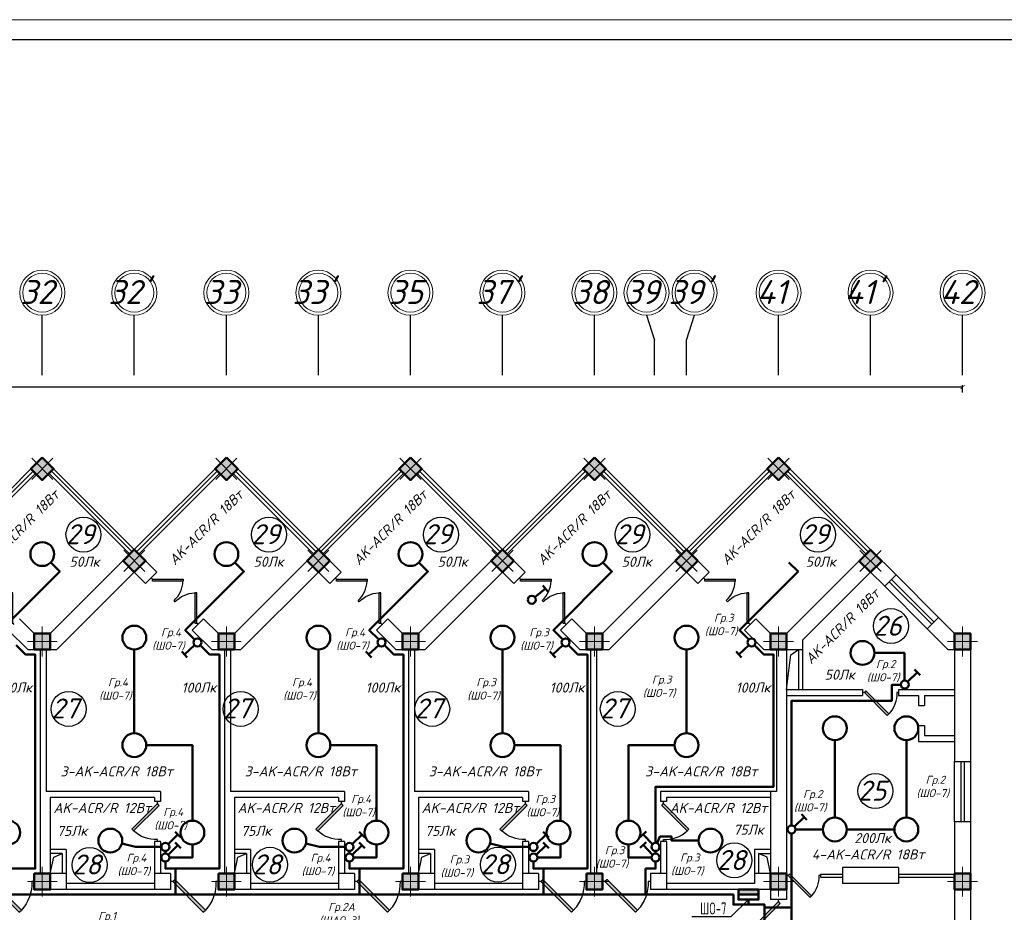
# Model space of a CAD drawing. Header units: millimetres. Extents: x 473009 to 2502882, y 456217 to 1153743.
# Tile 89 of 124: x 1880113 to 1904721, y 516885 to 539192. Entities that reach past the tile are written whole.
import ezdxf
from ezdxf import colors
from ezdxf.entities.mleader import LeaderData, LeaderLine
from ezdxf.math import Vec2, Vec3

# ---------------------------------------------------------------- set-up
doc = ezdxf.new("R2010")
doc.units = ezdxf.units.MM
for name, color, linetype in [('kolonn', 7, 'Continuous'), ('os', 3, 'Continuous'), ('ТС ГММ', 7, 'Continuous')]:
    doc.layers.add(name, color=color, linetype=linetype)
for name, color, linetype, lineweight in [('STR. Колонна', 1, 'Continuous', 30), ('ЭМ', 240, 'Continuous', 20), ('ЭО', 2, 'Continuous', 40)]:
    doc.layers.add(name, color=color, linetype=linetype, lineweight=lineweight)
doc.styles.add('SPDS', font='spds.shx', dxfattribs={"width": 0.8, "height": 250})
doc.styles.get("Standard").update_dxf_attribs({"font": 'isocpeui.ttf'})
doc.styles.add('ГОСТ 300', font='isocpeui.ttf', dxfattribs={"height": 250})
doc.dimstyles.new('ISO-25', dxfattribs={"dimtxt": 400, "dimasz": 100, "dimexe": 50, "dimexo": 50, "dimgap": 20, "dimtad": 1, "dimdec": 0, "dimtxsty": 'Standard', "dimblk": 'ARCHTICK', "dimcen": 20, "dimclrd": 1, "dimclre": 1, "dimadec": 0, "dimazin": 0, "dimtfac": 1, "dimtdec": 0, "dimtmove": 0, "dimatfit": 3, "dimldrblk": 'ARCHTICK', "dimfxl": 1, "dimarcsym": 0})

# ---------------------------------------------------------------- blocks, each defined once
blk = doc.blocks.new('jfgjhsdf')
blk.add_hatch(color=1).paths.add_polyline_path([(-593, 731), (-637, 687), (0, 50), (44, 94)])
at = {"color": 1}
for p, q in [((0, 1000), (0, 950)), ((0, 50), (0, 0))]:
    blk.add_line(p, q, dxfattribs=at)
blk.add_lwpolyline([(0, 50), (-637, 687), (-593, 731), (44, 94), (0, 50)], dxfattribs=at)
blk.add_arc((-33, 130), 821, 87.662, 132.9147, dxfattribs=at)
blk = doc.blocks.new('ghsdd')
at = {"ltscale": 50}
h = blk.add_hatch(color=256, dxfattribs=at)
h.paths.add_polyline_path([(0, 200), (-200, 200), (-200, 0), (0, 0)])
h.paths.add_polyline_path([(200, 0), (200, 200), (0, 200), (0, 0)])
h.paths.add_polyline_path([(0, 0), (-200, 0), (-200, -200), (0, -200)])
h.paths.add_polyline_path([(0, 0), (0, -200), (200, -200), (200, 0)])
at = {"lineweight": 0}
for p, q in [((0, -374), (0, 374)), ((-374, 0), (374, 0))]:
    blk.add_line(p, q, dxfattribs=at)
at = {"lineweight": 50, "ltscale": 50}
blk.add_lwpolyline([(200, 200), (200, -200), (-200, -200), (-200, 200), (200, 200)], dxfattribs=at)
blk = doc.blocks.new('_ArchTick')
at = {"color": 0, "linetype": 'ByBlock', "const_width": 0.15}
blk.add_lwpolyline([(-0.5, -0.5), (0.5, 0.5)], dxfattribs=at)
blk = doc.blocks.new('*D61')
at = {"color": 1, "lineweight": -2, "transparency": 16777216}
for p, q in [((1816478, 529877), (1816478, 530062)), ((1903678, 529877), (1903678, 530062)), ((1903678, 530012), (1816478, 530012))]:
    blk.add_line(p, q, dxfattribs=at)
at = {"layer": 'Defpoints', "color": 0, "lineweight": 50, "transparency": 16777216}
for p in [(1816478, 530012), (1816478, 529827), (1903678, 529827)]:
    blk.add_point(p, dxfattribs=at)
at = {"color": 1, "lineweight": -2, "transparency": 16777216, "xscale": 100, "yscale": 100, "zscale": 100, "rotation": 180}
blk.add_blockref('_ArchTick', (1816478, 530012), dxfattribs=at)
at = {"color": 1, "lineweight": -2, "transparency": 16777216, "xscale": 100, "yscale": 100, "zscale": 100}
blk.add_blockref('_ArchTick', (1903678, 530012), dxfattribs=at)
at = {"color": 0, "transparency": 16777216, "insert": (1860078, 530234), "char_height": 400, "attachment_point": 5}
blk.add_mtext('87200', dxfattribs=at)
blk = doc.blocks.new('*U5')
at = {"layer": 'ЭМ', "color": 1, "lineweight": 50}
for p, q in [((-304, 334), (-131, 434)), ((-47, 88), (-218, 384))]:
    blk.add_line(p, q, dxfattribs=at)
blk.add_circle((0, 0), 100, dxfattribs=at)
blk = doc.blocks.new('_None')
blk = doc.blocks.new('1231234431252433')
at = {"layer": 'ЭМ', "color": 0, "lineweight": 20, "ltscale": 0.5}
blk.add_lwpolyline([(287242, 187022), (413342, 187022), (413342, 269622), (287242, 269622)], close=True, dxfattribs=at)
at = {"layer": 'ЭМ', "color": 0, "lineweight": 30, "ltscale": 0.5}
blk.add_lwpolyline([(289242, 187522), (412842, 187522), (412842, 269122), (289242, 269122)], close=True, dxfattribs=at)

msp = doc.modelspace()

# ---------------------------------------------------------------- hatches: boundary and pattern name
at = {"lineweight": 50}
h = msp.add_hatch(color=1, dxfattribs=at)
h.dxf.hatch_style = 1
h.paths.add_polyline_path([(1898077.5, 517325.9), (1898077.5, 517450.9), (1898436, 517450.9), (1898436, 517325.9)])
h.paths.add_polyline_path([(1898436, 517325.9), (1898436, 517450.9), (1898577.5, 517450.9), (1898577.5, 517325.9)])

# ---------------------------------------------------------------- linework, layer by layer
for p, q in [((1878378.4, 525950.9), (1880678.4, 528250.9)), ((1882978.4, 525950.9), (1880678.4, 528250.9)), ((1882978.4, 525950.9), (1885278.4, 528250.9)), ((1887578.4, 525950.9), (1885278.4, 528250.9)), ((1887578.4, 525950.9), (1889878.4, 528250.9)), ((1892178.4, 525950.9), (1889878.4, 528250.9)), ((1892178.4, 525950.9), (1894478.4, 528250.9)), ((1896778.4, 525950.9), (1894478.4, 528250.9)), ((1896778.4, 525950.9), (1899078.4, 528250.9)), ((1901378.4, 525950.9), (1899078.4, 528250.9))]:
    msp.add_line(p, q)
at = {"color": 1}
for p, q in [((1878434.9, 525894.4), (1880452.1, 527911.5)), ((1878491.5, 525837.8), (1880508.7, 527854.9)), ((1882865.2, 525837.8), (1880848.1, 527854.9)), ((1882921.8, 525894.4), (1880904.6, 527911.5)), ((1883034.9, 525894.4), (1885052.1, 527911.5)), ((1883091.5, 525837.8), (1885108.7, 527854.9)), ((1887465.2, 525837.8), (1885448.1, 527854.9)), ((1887521.8, 525894.4), (1885504.6, 527911.5)), ((1887634.9, 525894.4), (1889652.1, 527911.5)), ((1887691.5, 525837.8), (1889708.7, 527854.9)), ((1892065.2, 525837.8), (1890048.1, 527854.9)), ((1892121.8, 525894.4), (1890104.6, 527911.5)), ((1892234.9, 525894.4), (1894252.1, 527911.5)), ((1892291.5, 525837.8), (1894308.7, 527854.9)), ((1896665.2, 525837.8), (1894648.1, 527854.9)), ((1896721.8, 525894.4), (1894704.6, 527911.5)), ((1896834.9, 525894.4), (1898852.1, 527911.5)), ((1896891.5, 525837.8), (1898908.7, 527854.9)), ((1901265.2, 525837.8), (1899248.1, 527854.9)), ((1901321.8, 525894.4), (1899304.6, 527911.5)), ((1901845.1, 525144.8), (1902905.7, 524084.2)), ((1902962.3, 524140.7), (1901901.6, 525201.4)), ((1903075.4, 524253.9), (1902014.8, 525314.5)), ((1901731.9, 525031.7), (1902792.6, 523971)), ((1903478.4, 519150.9), (1903478.4, 520650.9)), ((1903638.4, 519150.9), (1903638.4, 520650.9)), ((1903718.4, 520650.9), (1903718.4, 519150.9)), ((1903878.4, 520650.9), (1903878.4, 519150.9)), ((1900128.4, 517840.9), (1900678.4, 517840.9)), ((1900128.4, 517840.9), (1900128.4, 517760.9)), ((1900128.4, 517760.9), (1900678.4, 517760.9)), ((1902078.4, 517840.9), (1903478.4, 517840.9)), ((1902078.4, 517760.9), (1903478.4, 517760.9))]:
    msp.add_line(p, q, dxfattribs=at)
at = {"lineweight": 30}
for p, q in [((1880878.4, 523850.9), (1882978.4, 525950.9)), ((1883544, 525385.2), (1882978.4, 525950.9)), ((1885478.4, 523850.9), (1887578.4, 525950.9)), ((1888144, 525385.2), (1887578.4, 525950.9)), ((1890078.4, 523850.9), (1892178.4, 525950.9)), ((1892744, 525385.2), (1892178.4, 525950.9)), ((1894678.4, 523850.9), (1896778.4, 525950.9)), ((1897344, 525385.2), (1896778.4, 525950.9)), ((1899278.4, 523850.9), (1901378.4, 525950.9)), ((1902014.8, 525314.5), (1901378.4, 525950.9)), ((1881044, 523450.9), (1882978.4, 525385.2)), ((1883261.2, 525102.4), (1882978.4, 525385.2)), ((1883261.2, 525102.4), (1883544, 525385.2)), ((1885644, 523450.9), (1887578.4, 525385.2)), ((1887861.2, 525102.4), (1887578.4, 525385.2)), ((1887861.2, 525102.4), (1888144, 525385.2)), ((1890244, 523450.9), (1892178.4, 525385.2)), ((1892461.2, 525102.4), (1892178.4, 525385.2)), ((1892461.2, 525102.4), (1892744, 525385.2)), ((1894844, 523450.9), (1896778.4, 525385.2)), ((1897061.2, 525102.4), (1896778.4, 525385.2)), ((1897061.2, 525102.4), (1897344, 525385.2)), ((1899678.4, 523685.2), (1901378.4, 525385.2)), ((1901731.9, 525031.7), (1901378.4, 525385.2)), ((1901731.9, 525031.7), (1902014.8, 525314.5)), ((1880478.4, 523850.9), (1880110.8, 524218.5)), ((1884427.9, 523935.7), (1884710.8, 524218.5)), ((1885078.4, 523850.9), (1884710.8, 524218.5)), ((1889027.9, 523935.7), (1889310.8, 524218.5)), ((1889678.4, 523850.9), (1889310.8, 524218.5)), ((1893627.9, 523935.7), (1893910.8, 524218.5)), ((1894278.4, 523850.9), (1893910.8, 524218.5)), ((1898227.9, 523935.7), (1898510.8, 524218.5)), ((1898878.4, 523850.9), (1898510.8, 524218.5)), ((1902792.6, 523971), (1903075.4, 524253.9)), ((1903478.4, 523850.9), (1903075.4, 524253.9)), ((1880312.7, 523450.9), (1879827.9, 523935.7)), ((1884912.7, 523450.9), (1884427.9, 523935.7)), ((1889512.7, 523450.9), (1889027.9, 523935.7)), ((1894112.7, 523450.9), (1893627.9, 523935.7)), ((1898712.7, 523450.9), (1898227.9, 523935.7)), ((1903312.7, 523450.9), (1902792.6, 523971)), ((1880478.4, 523850.9), (1880878.4, 523850.9)), ((1885078.4, 523850.9), (1885478.4, 523850.9)), ((1889678.4, 523850.9), (1890078.4, 523850.9)), ((1894278.4, 523850.9), (1894678.4, 523850.9)), ((1898878.4, 523850.9), (1899278.4, 523850.9)), ((1899678.4, 523685.2), (1899678.4, 522450.9)), ((1903478.4, 523850.9), (1903878.4, 523850.9)), ((1903878.4, 523850.9), (1903878.4, 520650.9)), ((1880312.7, 523450.9), (1881044, 523450.9)), ((1880628.4, 523450.9), (1880628.4, 517850.9)), ((1880778.4, 523450.9), (1880778.4, 519900.9)), ((1884912.7, 523450.9), (1885644, 523450.9)), ((1885228.4, 523450.9), (1885228.4, 517850.9)), ((1885378.4, 523450.9), (1885378.4, 519900.9)), ((1889512.7, 523450.9), (1890244, 523450.9)), ((1889828.4, 523450.9), (1889828.4, 517850.9)), ((1889978.4, 523450.9), (1889978.4, 519900.9)), ((1894112.7, 523450.9), (1894844, 523450.9)), ((1894378.4, 523450.9), (1894378.4, 517850.9)), ((1894528.4, 523450.9), (1894528.4, 517850.9)), ((1898712.7, 523450.9), (1899028.4, 523450.9)), ((1899028.4, 523450.9), (1899028.4, 519900.9)), ((1899278.4, 523450.9), (1899278.4, 517200.9)), ((1899278.4, 523450.9), (1899678.4, 523450.9)), ((1899578.4, 523450.9), (1899578.4, 522450.9)), ((1903312.7, 523450.9), (1903478.4, 523450.9)), ((1903478.4, 523450.9), (1903478.4, 520650.9)), ((1899278.4, 522450.9), (1901178.4, 522450.9)), ((1901178.4, 522450.9), (1901178.4, 522300.9)), ((1902078.4, 522450.9), (1903478.4, 522450.9)), ((1902078.4, 522450.9), (1902078.4, 522300.9)), ((1899278.4, 522300.9), (1901178.4, 522300.9)), ((1902078.4, 522300.9), (1902578.4, 522300.9)), ((1902578.4, 522300.9), (1902578.4, 522050.9)), ((1902728.4, 522300.9), (1903478.4, 522300.9)), ((1902728.4, 522300.9), (1902728.4, 522050.9)), ((1902578.4, 522050.9), (1902728.4, 522050.9)), ((1902578.4, 521550.9), (1902578.4, 521150.9)), ((1902578.4, 521550.9), (1902728.4, 521550.9)), ((1902728.4, 521550.9), (1902728.4, 521300.9)), ((1902728.4, 521300.9), (1903478.4, 521300.9)), ((1902578.4, 521150.9), (1903478.4, 521150.9)), ((1903478.4, 520650.9), (1903878.4, 520650.9)), ((1883628.4, 519900.9), (1880778.4, 519900.9)), ((1880878.4, 519750.9), (1880878.4, 517850.9)), ((1883478.4, 519750.9), (1880878.4, 519750.9)), ((1883478.4, 519750.9), (1883478.4, 519650.9)), ((1883628.4, 519900.9), (1883628.4, 519650.9)), ((1888228.4, 519900.9), (1885378.4, 519900.9)), ((1888078.4, 519750.9), (1885478.4, 519750.9)), ((1885478.4, 519750.9), (1885478.4, 517850.9)), ((1888078.4, 519750.9), (1888078.4, 519650.9)), ((1888228.4, 519900.9), (1888228.4, 519650.9)), ((1892828.4, 519900.9), (1889978.4, 519900.9)), ((1890078.4, 519750.9), (1890078.4, 517850.9)), ((1892678.4, 519750.9), (1890078.4, 519750.9)), ((1892678.4, 519750.9), (1892678.4, 519650.9)), ((1892828.4, 519900.9), (1892828.4, 519650.9)), ((1896128.4, 519900.9), (1896128.4, 519650.9)), ((1899028.4, 519900.9), (1896128.4, 519900.9)), ((1896278.4, 519750.9), (1896278.4, 519650.9)), ((1898878.4, 519750.9), (1896278.4, 519750.9)), ((1898878.4, 519900.9), (1898878.4, 517850.9)), ((1883628.4, 519650.9), (1883478.4, 519650.9)), ((1888228.4, 519650.9), (1888078.4, 519650.9)), ((1892828.4, 519650.9), (1892678.4, 519650.9)), ((1896278.4, 519650.9), (1896128.4, 519650.9)), ((1903478.4, 519150.9), (1903478.4, 516150.9)), ((1903478.4, 519150.9), (1903878.4, 519150.9)), ((1903878.4, 519150.9), (1903878.4, 516150.9)), ((1883478.4, 518650.9), (1883478.4, 517450.9)), ((1883628.4, 518650.9), (1883478.4, 518650.9)), ((1883628.4, 518650.9), (1883628.4, 517850.9)), ((1888228.4, 518650.9), (1888078.4, 518650.9)), ((1888078.4, 518650.9), (1888078.4, 517450.9)), ((1888228.4, 518650.9), (1888228.4, 517850.9)), ((1892678.4, 518650.9), (1892678.4, 517450.9)), ((1892828.4, 518650.9), (1892678.4, 518650.9)), ((1892828.4, 518650.9), (1892828.4, 517850.9)), ((1896278.4, 518650.9), (1896128.4, 518650.9)), ((1896128.4, 518650.9), (1896128.4, 517850.9)), ((1896278.4, 518650.9), (1896278.4, 517450.9)), ((1881278.4, 518450.9), (1880878.4, 518450.9)), ((1881178.4, 518350.9), (1880878.4, 518350.9)), ((1881178.4, 518350.9), (1881178.4, 517850.9)), ((1881278.4, 518450.9), (1881278.4, 517450.9)), ((1885878.4, 518450.9), (1885478.4, 518450.9)), ((1885778.4, 518350.9), (1885478.4, 518350.9)), ((1885778.4, 518350.9), (1885778.4, 517850.9)), ((1885878.4, 518450.9), (1885878.4, 517450.9)), ((1890478.4, 518450.9), (1890078.4, 518450.9)), ((1890378.4, 518350.9), (1890078.4, 518350.9)), ((1890378.4, 518350.9), (1890378.4, 517850.9)), ((1890478.4, 518450.9), (1890478.4, 517450.9)), ((1898878.4, 518450.9), (1898478.4, 518450.9)), ((1898478.4, 518450.9), (1898478.4, 517600.9)), ((1898578.4, 518350.9), (1898878.4, 518350.9)), ((1898578.4, 518350.9), (1898578.4, 517850.9)), ((1900678.4, 518000.9), (1900678.4, 517600.9)), ((1902078.4, 518000.9), (1900678.4, 518000.9)), ((1902078.4, 518000.9), (1902078.4, 517600.9)), ((1880478.4, 517850.9), (1880478.4, 517450.9)), ((1881278.4, 517850.9), (1880478.4, 517850.9)), ((1883878.4, 517850.9), (1883478.4, 517850.9)), ((1883878.4, 517850.9), (1883878.4, 517450.9)), ((1885878.4, 517850.9), (1885078.4, 517850.9)), ((1885078.4, 517850.9), (1885078.4, 517450.9)), ((1888478.4, 517850.9), (1888078.4, 517850.9)), ((1888478.4, 517850.9), (1888478.4, 517450.9)), ((1889678.4, 517850.9), (1889678.4, 517450.9)), ((1890478.4, 517850.9), (1889678.4, 517850.9)), ((1893078.4, 517850.9), (1892678.4, 517850.9)), ((1893078.4, 517850.9), (1893078.4, 517450.9)), ((1894678.4, 517850.9), (1894278.4, 517850.9)), ((1894278.4, 517850.9), (1894278.4, 517450.9)), ((1894678.4, 517850.9), (1894678.4, 517450.9)), ((1896278.4, 517850.9), (1895878.4, 517850.9)), ((1895878.4, 517850.9), (1895878.4, 517450.9)), ((1898878.4, 517850.9), (1898478.4, 517850.9)), ((1883478.4, 517600.9), (1881278.4, 517600.9)), ((1888078.4, 517600.9), (1885878.4, 517600.9)), ((1892678.4, 517600.9), (1890478.4, 517600.9)), ((1898478.4, 517600.9), (1896278.4, 517600.9)), ((1902078.4, 517600.9), (1900678.4, 517600.9)), ((1883878.4, 517450.9), (1880478.4, 517450.9)), ((1888478.4, 517450.9), (1885078.4, 517450.9)), ((1893078.4, 517450.9), (1889678.4, 517450.9)), ((1894678.4, 517450.9), (1894278.4, 517450.9)), ((1898878.4, 517450.9), (1895878.4, 517450.9)), ((1898878.4, 517450.9), (1898878.4, 517200.9)), ((1899278.4, 517200.9), (1898878.4, 517200.9))]:
    msp.add_line(p, q, dxfattribs=at)
for points in [[(1880395.5, 527968.1), (1880678.4, 528250.9), (1880961.2, 527968.1), (1880678.4, 527685.2)], [(1884995.5, 527968.1), (1885278.4, 528250.9), (1885561.2, 527968.1), (1885278.4, 527685.2)], [(1889595.5, 527968.1), (1889878.4, 528250.9), (1890161.2, 527968.1), (1889878.4, 527685.2)], [(1894195.5, 527968.1), (1894478.4, 528250.9), (1894761.2, 527968.1), (1894478.4, 527685.2)], [(1898795.5, 527968.1), (1899078.4, 528250.9), (1899361.2, 527968.1), (1899078.4, 527685.2)]]:
    msp.add_lwpolyline(points, close=True, dxfattribs=at)
at = {"color": 1, "lineweight": 50}
for points in [[(1879885.3, 523701.5), (1879651.2, 523935.7), (1881115.8, 525400.3), (1880889.1, 525627.1)], [(1884485.3, 523701.5), (1884251.2, 523935.7), (1885715.8, 525400.3), (1885489.1, 525627.1)], [(1889085.3, 523701.5), (1888851.2, 523935.7), (1890315.8, 525400.3), (1890089.1, 525627.1)], [(1893685.3, 523701.5), (1893451.2, 523935.7), (1894915.8, 525400.3), (1894689.1, 525627.1)], [(1898335.3, 523701.5), (1898101.2, 523935.7), (1899565.8, 525400.3), (1899339.1, 525627.1)], [(1880353.4, 517975.9), (1880353.4, 517975.9), (1880503.4, 517975.9), (1880503.4, 523325.9), (1880260.9, 523325.9), (1880026.7, 523560.1)], [(1882978.4, 521358.6), (1882978.4, 523450.9)], [(1884953.4, 517975.9), (1884953.4, 517975.9), (1885103.4, 517975.9), (1885103.4, 523325.9), (1884860.9, 523325.9), (1884626.7, 523560.1)], [(1887578.4, 521358.6), (1887578.4, 523450.9)], [(1889553.4, 517975.9), (1889553.4, 517975.9), (1889703.4, 517975.9), (1889703.4, 523325.9), (1889460.9, 523325.9), (1889226.7, 523560.1)], [(1892178.4, 521358.6), (1892178.4, 523450.9)], [(1894153.4, 517975.9), (1894153.4, 517975.9), (1894303.4, 517975.9), (1894303.4, 523325.9), (1894060.9, 523325.9), (1893826.7, 523560.1)], [(1896003.4, 518617.2), (1896003.4, 519899.2), (1896003.4, 520024.2), (1898953.4, 520024.2), (1898953.4, 523325.9), (1898710.9, 523325.9), (1898476.7, 523560.1)], [(1896778.4, 523450.9), (1896778.4, 521358.6)], [(1902224.7, 522675.7), (1902224.7, 523366.1), (1901476.4, 523366.1)], [(1899403.4, 519055.9), (1899403.4, 522171.7), (1901910, 522171.7), (1901910, 522572.8), (1902132, 522572.8)], [(1900484.4, 519253.9), (1900484.4, 521185.9)], [(1902272.4, 521185.9), (1902272.4, 519253.9)], [(1883276.4, 521060.6), (1884428.4, 521060.6), (1884428.4, 519173.9)], [(1887876.4, 521060.6), (1889028.4, 521060.6), (1889028.4, 519173.9)], [(1892476.4, 521060.6), (1893628.4, 521060.6), (1893628.4, 519173.9)], [(1896480.4, 521060.6), (1895328.4, 521060.6), (1895328.4, 519173.9)], [(1897080.4, 518675.9), (1896403.4, 518675.9), (1896403.4, 518775.9), (1896111.9, 518775.9), (1896042, 518609.4)], [(1899403.4, 518855.9), (1899403.4, 517200.9)], [(1900186.4, 518955.9), (1899503.4, 518955.9)], [(1901974.4, 518955.9), (1900782.4, 518955.9)], [(1882667.2, 518602.8), (1883005.2, 518517.2)], [(1883653.4, 518517.2), (1883005.2, 518517.2)], [(1883853.4, 518250.9), (1884428.4, 518250.9), (1884428.4, 518577.9)], [(1887267.2, 518602.8), (1887605.2, 518517.2)], [(1888253.4, 518517.2), (1887605.2, 518517.2)], [(1888453.4, 518250.9), (1889028.4, 518250.9), (1889028.4, 518577.9)], [(1891867.2, 518602.8), (1892205.2, 518517.2)], [(1892853.4, 518517.2), (1892205.2, 518517.2)], [(1893053.4, 518250.9), (1893628.4, 518250.9), (1893628.4, 518577.9)], [(1895328.4, 518577.9), (1895328.4, 518250.9), (1895903.4, 518250.9)], [(1883753.4, 518417.2), (1883753.4, 518350.9)], [(1888353.4, 518417.2), (1888353.4, 518350.9)], [(1896003.4, 518417.2), (1896003.4, 518350.9)], [(1879153.4, 518150.9), (1879153.4, 517975.9), (1879403.4, 517975.9), (1879403.4, 517325.9), (1884003.4, 517325.9)], [(1883753.4, 518150.9), (1883753.4, 517975.9), (1884003.4, 517975.9), (1884003.4, 517325.9), (1888603.4, 517325.9)], [(1888353.4, 518150.9), (1888353.4, 517975.9), (1888603.4, 517975.9), (1888603.4, 517325.9), (1893203.4, 517325.9)], [(1892953.4, 518150.9), (1892953.4, 517975.9), (1893203.4, 517975.9), (1893203.4, 517325.9), (1895753.4, 517325.9)], [(1895753.4, 517975.9), (1896003.4, 517975.9), (1896003.4, 518150.9)], [(1879403.4, 517975.9), (1880353.4, 517975.9)], [(1884003.4, 517975.9), (1884953.4, 517975.9)], [(1888603.4, 517975.9), (1889553.4, 517975.9)], [(1893203.4, 517975.9), (1894153.4, 517975.9)], [(1895753.4, 517975.9), (1895753.4, 517325.9), (1897952.5, 517325.9), (1897952.5, 517075.9), (1898728.6, 517075.9), (1898728.6, 514975.4), (1896932.8, 514975.4), (1896932.8, 514850.4), (1896932.8, 514543.6), (1896655.9, 514543.6)], [(1898577.5, 517325.9), (1898077.5, 517325.9)], [(1898577.5, 517325.9), (1898077.5, 517325.9)], [(1898327.5, 517075.9), (1898327.5, 517200.9)], [(1899403.4, 517001), (1898728.6, 517001)], [(1899403.4, 515857.9), (1899403.4, 517200.9)]]:
    msp.add_lwpolyline(points, dxfattribs=at)
for points in [[(1899278.4, 522450.9), (1899387.5, 523322.7), (1899578.4, 523450.9)], [(1880878.4, 517850.9), (1880966.5, 518262.7), (1881178.4, 518350.9)], [(1885478.4, 517850.9), (1885566.5, 518262.7), (1885778.4, 518350.9)], [(1890078.4, 517850.9), (1890166.5, 518262.7), (1890378.4, 518350.9)], [(1898878.4, 517850.9), (1898790.2, 518262.7), (1898578.4, 518350.9)]]:
    msp.add_lwpolyline(points)
at = {"color": 1}
for centre in [(1881707.6, 526324.3), (1886342.9, 526324.3), (1890640.2, 526324.3), (1895428.3, 526324.3), (1900067.1, 526324.3), (1901886.6, 524036.6), (1881337.1, 521968.7), (1885634.4, 521968.7), (1890422.5, 521968.7), (1895061.3, 521968.7), (1901500.3, 519914.1), (1881864.3, 518069.6), (1886368.4, 518072.3), (1892068.9, 518076.7), (1897973.8, 518181.5)]:
    msp.add_circle(centre, 437, dxfattribs=at)
at = {"color": 1, "lineweight": 50}
for centre in [(1880678.4, 525837.8), (1885278.4, 525837.8), (1889878.4, 525837.8), (1894478.4, 525837.8), (1882978.4, 523748.9), (1887578.4, 523748.9), (1892178.4, 523748.9), (1896778.4, 523748.9), (1901178.4, 523366.1), (1900484.4, 521483.9), (1902272.4, 521483.9), (1882978.4, 521060.6), (1887578.4, 521060.6), (1892178.4, 521060.6), (1896778.4, 521060.6), (1900484.4, 518955.9), (1902272.4, 518955.9), (1879828.4, 518875.9), (1882378.4, 518675.9), (1884428.4, 518875.9), (1886978.4, 518675.9), (1889028.4, 518875.9), (1891578.4, 518675.9), (1893578.4, 518875.9), (1895328.4, 518875.9), (1897378.4, 518675.9)]:
    msp.add_circle(centre, 298, dxfattribs=at)
at = {"layer": 'os', "color": 0}
for p, q in [((1880678.4, 530307.2), (1880678.4, 531807.2)), ((1882978.4, 530307.2), (1882978.4, 531807.2)), ((1885278.4, 530307.2), (1885278.4, 531807.2)), ((1887578.4, 530307.2), (1887578.4, 531807.2)), ((1889878.4, 530307.2), (1889878.4, 531807.2)), ((1892178.4, 530307.2), (1892178.4, 531807.2)), ((1894478.4, 530307.2), (1894478.4, 531807.2)), ((1899078.4, 530307.2), (1899078.4, 531807.2)), ((1901378.4, 530307.2), (1901378.4, 531807.2)), ((1903678.4, 530307.2), (1903678.4, 531807.2)), ((1895978.4, 530307.2), (1895978.4, 531182.6)), ((1896778.4, 530307.2), (1896778.4, 531182.6))]:
    msp.add_line(p, q, dxfattribs=at)
for points in [[(1895778.4, 531807.2), (1895978.4, 531182.6)], [(1896778.4, 531182.6), (1896978.4, 531807.2)]]:
    msp.add_lwpolyline(points, dxfattribs=at)
at = {"layer": 'os', "color": 0, "lineweight": 0}
for centre, radius in [((1880678.4, 532369.7), 562.5), ((1880678.4, 532369.7), 487.5), ((1882978.4, 532369.7), 562.5), ((1882978.4, 532369.7), 487.5), ((1885278.4, 532369.7), 562.5), ((1885278.4, 532369.7), 487.5), ((1887578.4, 532369.7), 562.5), ((1887578.4, 532369.7), 487.5), ((1889878.4, 532369.7), 562.5), ((1889878.4, 532369.7), 487.5), ((1892178.4, 532369.7), 562.5), ((1892178.4, 532369.7), 487.5), ((1894478.4, 532369.7), 562.5), ((1894478.4, 532369.7), 487.5), ((1895778.4, 532369.7), 562.5), ((1895778.4, 532369.7), 487.5), ((1896978.4, 532369.7), 562.5), ((1896978.4, 532369.7), 487.5), ((1899078.4, 532369.7), 562.5), ((1899078.4, 532369.7), 487.5), ((1901378.4, 532369.7), 562.5), ((1901378.4, 532369.7), 487.5), ((1903678.4, 532369.7), 562.5), ((1903678.4, 532369.7), 487.5)]:
    msp.add_circle(centre, radius, dxfattribs=at)
at = {"layer": 'ЭО', "color": 1, "lineweight": 50}
msp.add_lwpolyline([(1898077.5, 517450.9), (1898077.5, 517200.9), (1898577.5, 517200.9), (1898577.5, 517450.9)], close=True, dxfattribs=at)

# ---------------------------------------------------------------- block references
at = {"lineweight": 50}
msp.add_blockref('1231234431252433', (1514743.2, 269569.8), dxfattribs=at)
for p, xscale, yscale, zscale, rotation in [((1883402.6, 525243.8), 0.8461538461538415, 0.8461538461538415, 0.8461538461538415, 225.0000000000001), ((1888002.6, 525243.8), 0.8461538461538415, 0.8461538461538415, 0.8461538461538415, 225.0000000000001), ((1892602.6, 525243.8), 0.8461538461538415, 0.8461538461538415, 0.8461538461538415, 225.0000000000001), ((1897202.6, 525243.8), 0.8461538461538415, 0.8461538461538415, 0.8461538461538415, 225.0000000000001), ((1879969.4, 524077.1), -0.8461538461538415, 0.8461538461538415, 0.8461538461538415, 45.00000000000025), ((1884569.4, 524077.1), -0.8461538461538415, 0.8461538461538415, 0.8461538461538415, 45.00000000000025), ((1889169.4, 524077.1), -0.8461538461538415, 0.8461538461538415, 0.8461538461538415, 45.00000000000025), ((1893769.4, 524077.1), -0.8461538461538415, 0.8461538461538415, 0.8461538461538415, 45.00000000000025), ((1898369.4, 524077.1), -0.8461538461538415, 0.8461538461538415, 0.8461538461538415, 45.00000000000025), ((1901178.4, 522375.9), -0.9000000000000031, 0.9000000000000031, 0.9000000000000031, 270), ((1899278.4, 517800.9), -0.8499999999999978, 0.8499999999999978, 0.8499999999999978, 270), ((1879278.4, 517650.9), -1.199999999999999, 1.199999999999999, 1.199999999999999, 270), ((1883878.4, 517650.9), -1.199999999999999, 1.199999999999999, 1.199999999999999, 270), ((1888478.4, 517650.9), -1.199999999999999, 1.199999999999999, 1.199999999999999, 270), ((1893078.4, 517650.9), -1.199999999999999, 1.199999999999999, 1.199999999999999, 270), ((1894678.4, 517650.9), -1.199999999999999, 1.199999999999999, 1.199999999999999, 270)]:
    msp.add_blockref('jfgjhsdf', p, dxfattribs=dict(xscale=xscale, yscale=yscale, zscale=zscale, rotation=rotation))
at = {"xscale": -1, "rotation": 180}
for p in [(1883553.4, 519650.9), (1888153.4, 519650.9), (1892753.4, 519650.9), (1899078.4, 517200.9)]:
    msp.add_blockref('jfgjhsdf', p, dxfattribs=at)
at = {"rotation": 180}
msp.add_blockref('jfgjhsdf', (1896203.4, 519650.9), dxfattribs=at)
at = {"layer": 'kolonn', "rotation": 45}
for p in [(1880678.4, 527968.1), (1885278.4, 527968.1), (1889878.4, 527968.1), (1894478.4, 527968.1), (1899078.4, 527968.1)]:
    msp.add_blockref('ghsdd', p, dxfattribs=at)
at = {"layer": 'kolonn', "xscale": -1, "rotation": 315}
for p in [(1882978.4, 525668.1), (1887578.4, 525668.1), (1892178.4, 525668.1), (1896778.4, 525668.1), (1901378.4, 525664.1)]:
    msp.add_blockref('ghsdd', p, dxfattribs=at)
at = {"layer": 'kolonn', "xscale": -1}
for p in [(1880678.4, 523650.9), (1885278.4, 523650.9), (1889878.4, 523650.9), (1894478.4, 523650.9), (1899078.4, 523650.9), (1903678.4, 523650.9), (1880678.4, 517650.9), (1885278.4, 517650.9), (1889878.4, 517650.9), (1894478.4, 517650.9), (1899078.4, 517650.9), (1903678.4, 517650.9)]:
    msp.add_blockref('ghsdd', p, dxfattribs=at)
at = {"layer": 'STR. Колонна', "lineweight": 50, "xscale": -1}
for p, rotation in [((1892912, 524694.5), 339.2149568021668), ((1884556, 523630.8), 162.7589887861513), ((1889156, 523630.8), 162.7589887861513), ((1893756, 523630.8), 162.7589887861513), ((1898406, 523630.8), 162.7589887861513), ((1902232, 522575.9), 343.8648507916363), ((1899403.4, 518955.9), 343.8648507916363), ((1883753.4, 518517.2), 343.8648507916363), ((1888353.4, 518517.2), 343.8648507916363), ((1892953.4, 518517.2), 343.8648507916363), ((1896003.4, 518517.2), 73.86485079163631), ((1883753.4, 518250.9), 343.8648507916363), ((1888353.4, 518250.9), 343.8648507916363), ((1892953.4, 518250.9), 343.8648507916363), ((1896003.4, 518250.9), 73.86485079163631)]:
    msp.add_blockref('*U5', p, dxfattribs=dict(at, rotation=rotation))

# ---------------------------------------------------------------- texts
at = {"ltscale": 50}
for s, p in [('32', (1880134.5, 532086)), ("32'", (1882328.6, 532086)), ('33', (1884734.5, 532086)), ("33'", (1886928.6, 532086)), ('35', (1889334.5, 532086)), ("37'", (1891528.6, 532086)), ('38', (1893934.5, 532086)), ('39', (1895234.5, 532086)), ("39'", (1896328.6, 532086)), ('41', (1898534.5, 532086)), ("41'", (1900728.6, 532086)), ('42', (1903134.5, 532086))]:
    msp.add_text(s, height=600, dxfattribs=at).set_placement(p)
at = {"color": 1}
for s, p in [('29', (1881271.9, 526084.8)), ('29', (1885907.2, 526084.8)), ('29', (1890204.5, 526084.8)), ('29', (1894992.6, 526084.8)), ('29', (1899631.4, 526084.8)), ('26', (1901450.9, 523797.1)), ('27', (1880901.4, 521729.1)), ('27', (1885198.7, 521729.1)), ('27', (1889986.8, 521729.1)), ('27', (1894625.6, 521729.1)), ('25', (1901064.6, 519674.5)), ('28', (1881428.6, 517830.1)), ('28', (1885932.6, 517832.7)), ('28', (1891633.2, 517837.2)), ('28', (1897538.1, 517942))]:
    msp.add_text(s, height=500, dxfattribs=at).set_placement(p)
at = {"char_height": 250, "width": 6377.27, "attachment_point": 5, "style": 'ГОСТ 300'}
for s, insert, rotation in [(' AK-ACR/R 18Вт', (1880114, 526447), 45.16293), (' AK-ACR/R 18Вт', (1884714, 526447), 45.16293), (' AK-ACR/R 18Вт', (1889314, 526447), 45.16293), (' AK-ACR/R 18Вт', (1893914, 526447), 45.16293), (' AK-ACR/R 18Вт', (1898514, 526447), 45.16293), ('50Лк', (1881731.7, 525647), 0.40927), ('50Лк', (1886331.7, 525647), 0.40927), ('50Лк', (1890931.7, 525647), 0.40927), ('50Лк', (1895531.7, 525647), 0.40927), ('50Лк', (1900131.7, 525647), 0.40927), (' AK-ACR/R 18Вт', (1900614, 523975.3), 45.16293), ('50Лк', (1900606.9, 522824.9), 0.40927), ('100Лк', (1879989.7, 522501.8), 0.40927), ('100Лк', (1884589.7, 522501.8), 0.40927), ('100Лк', (1889189.7, 522501.8), 0.40927), ('100Лк', (1893789.7, 522501.8), 0.40927), ('100Лк', (1898439.7, 522501.8), 0.40927), ('75Лк', (1881421.1, 518920), 0.40927), ('75Лк', (1886021.1, 518920), 0.40927), ('75Лк', (1890621.1, 518920), 0.40927), ('75Лк', (1898327.7, 518949.7), 0.40927), ('200Лк', (1901428.5, 518740.8), 0.40927)]:
    msp.add_mtext(s, dxfattribs=dict(at, insert=insert, rotation=rotation))
at = {"width": 6377.27, "attachment_point": 5, "style": 'ГОСТ 300'}
for s, insert, char_height in [(' Гр.3\\P(ШО-7)', (1897644.5, 524067.6), 200), (' Гр.4\\P(ШО-7)', (1883831, 523706.2), 200), (' Гр.4\\P(ШО-7)', (1888431, 523706.2), 200), (' Гр.3\\P(ШО-7)', (1893031, 523706.2), 200), (' Гр.2\\P(ШО-7)', (1901694.1, 522914.3), 200), (' Гр.4\\P(ШО-7)', (1882506.3, 522458.4), 200), (' Гр.4\\P(ШО-7)', (1887106.3, 522458.4), 200), (' Гр.3\\P(ШО-7)', (1891706.3, 522458.4), 200), (' Гр.3\\P(ШО-7)', (1896095.7, 522525), 200), ('3-AK-ACR/R 18Вт', (1882536.8, 520406.5), 250), ('3-AK-ACR/R 18Вт', (1887136.8, 520406.5), 250), ('3-AK-ACR/R 18Вт', (1891736.8, 520406.5), 250), ('3-AK-ACR/R 18Вт', (1897145.7, 520406.5), 250), (' Гр.2\\P(ШО-7)', (1902933, 520020.2), 200), (' Гр.2\\P(ШО-7)', (1899871.6, 519664.3), 200), (' Гр.4\\P(ШО-7)', (1888584.4, 519541.3), 200), (' Гр.3\\P(ШО-7)', (1893184.4, 519541.3), 200), ('AK-ACR/R 12Вт', (1882176.4, 519493.2), 250), (' Гр.4\\P(ШО-7)', (1883886.6, 519215.4), 200), ('AK-ACR/R 12Вт', (1886776.4, 519493.2), 250), ('AK-ACR/R 12Вт', (1891376.4, 519493.2), 250), ('AK-ACR/R 12Вт', (1897576.4, 519493.2), 250), (' Гр.3\\P(ШО-7)', (1894918.7, 518259.6), 200), ('4-AK-ACR/R 18Вт', (1901315.8, 518330.2), 250), (' Гр.4\\P(ШО-7)', (1882968.4, 518070.2), 200), (' Гр.4\\P(ШО-7)', (1887568.4, 518070.2), 200), (' Гр.3\\P(ШО-7)', (1891040.4, 518031.4), 200), (' Гр.3\\P(ШО-7)', (1896798.8, 518078.2), 200), (' Гр.2A\\P(ШAО-3)', (1888092.5, 516842.1), 200), (' Гр.1\\P(ШО-7)', (1882235, 516614.9), 200)]:
    msp.add_mtext(s, dxfattribs=dict(at, insert=insert, char_height=char_height))

# ---------------------------------------------------------------- dimensions: what is measured, and where the dimension line sits
dim = msp.add_linear_dim(base=(1816478.4, 530011.9), p1=(1903678.4, 529827.1), p2=(1816478.4, 529827.1), dimstyle='ISO-25')
dim.commit()
dim.dimension.update_dxf_attribs({"geometry": '*D61', "text_midpoint": (1860078.4, 530234.5)})

# ---------------------------------------------------------------- leaders
at = {"layer": 'ТС ГММ', "color": 7, "lineweight": 20, "ltscale": 0.5}
ml = msp.add_multileader_mtext('Standard', dxfattribs=at)
ml.set_content('{\\C1;ШO-7}', color=7, style='SPDS')
ml.set_leader_properties()
ml.set_arrow_properties(name='NONE')
ml.build(insert=Vec2(0, 0))
ml.multileader.update_dxf_attribs({"text_left_attachment_type": 6, "text_right_attachment_type": 6, "dogleg_length": 0.1, "arrow_head_size": 150})
ctx = ml.context
ctx.base_point, ctx.char_height, ctx.arrow_head_size, ctx.landing_gap_size, ctx.plane_origin = Vec3(1895736.2, 516770.5), 300, 150, 100, Vec3(1896293.7, 513215.1)
ctx.left_attachment, ctx.right_attachment, ctx.text_align_type = 6, 6, 2
notes = []
notes.append((ctx, [(1, (1, 1, 0), (1897882.5, 516770.5), (-1, 0), 5, [(0, [(1898327.5, 517200.9)], 0, [])])]))
ctx.mtext.insert, ctx.mtext.width, ctx.mtext.alignment, ctx.mtext.flow_direction = Vec3(1897777.5, 517130.5), 1941.264, 3, 5
for ctx, leaders in notes:
    for number, flags, end, landing, length, lines in leaders:
        leader = LeaderData()
        leader.index, (leader.has_last_leader_line, leader.has_dogleg_vector, leader.attachment_direction) = number, flags
        leader.last_leader_point, leader.dogleg_vector, leader.dogleg_length = Vec3(end), Vec3(landing), length
        for number, points, colour, breaks in lines:
            line = LeaderLine()
            line.index, line.vertices, line.color, line.breaks = number, Vec3.list(points), colors.encode_raw_color(colour), breaks
            leader.lines.append(line)
        ctx.leaders.append(leader)

doc.saveas('drawing.dxf')
